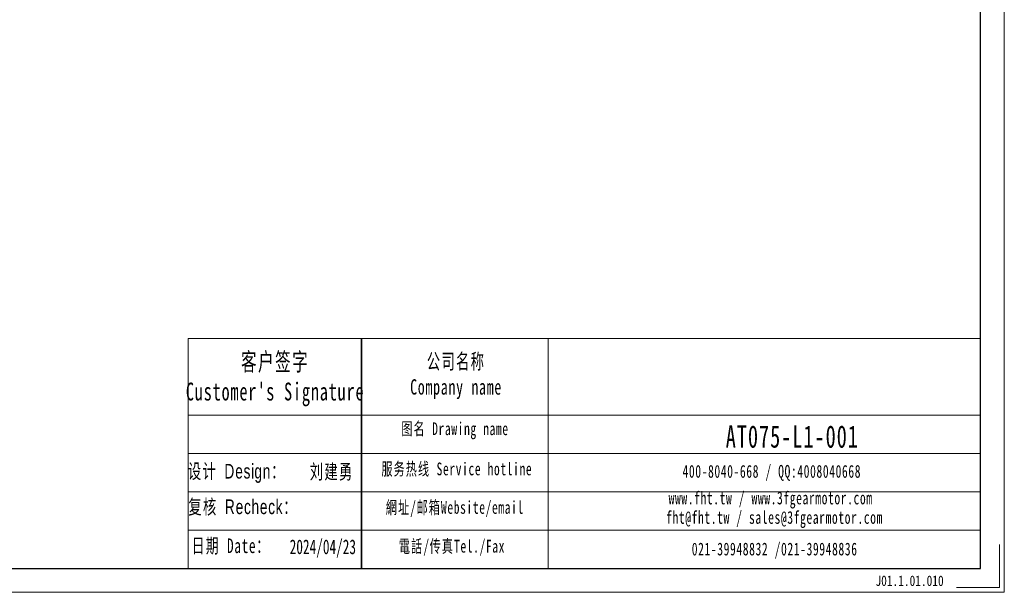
# Model space of a CAD drawing. Header units: millimetres. Extents: x -8 to 476, y 33 to 373.
# Tile 3 of 5: x 240 to 476, y 33 to 170. Entities that reach past the tile are written whole.
import ezdxf

# ---------------------------------------------------------------- set-up
doc = ezdxf.new("R2010")
doc.units = ezdxf.units.MM
doc.layers.get('0').update_dxf_attribs({"lineweight": 35})
doc.layers.add('6文字层', color=3, linetype='Continuous')
for name, color, linetype, lineweight in [('7标注层', 4, 'Continuous', 18), ('SLD-0', 7, 'Continuous', 18), ('图框_外框线', 7, 'Continuous', 18)]:
    doc.layers.add(name, color=color, linetype=linetype, lineweight=lineweight)
doc.styles.add('标准', font='txt', dxfattribs={"width": 0.667})
doc.styles.add('样式 1', font='txt', dxfattribs={"width": 0.8})

msp = doc.modelspace()

# ---------------------------------------------------------------- linework, layer by layer
msp.add_line((321.9337, 93.3203), (321.9337, 38.3113))
at = {"layer": '7标注层', "color": 0}
msp.add_line((280.438, 93.3203), (280.438, 38.3207), dxfattribs=at)
at = {"layer": '图框_外框线'}
for p, q in [((280.438, 93.3203), (321.9337, 93.3203)), ((321.9337, 93.3203), (321.9337, 38.3207)), ((321.9337, 93.3203), (470.0853, 93.3203)), ((366.6425, 93.3203), (366.6425, 38.3207)), ((280.438, 74.9669), (321.9337, 74.9669)), ((321.9337, 74.9669), (470.0853, 74.9669)), ((280.438, 65.7902), (470.0853, 65.7902)), ((280.438, 56.6135), (470.0853, 56.6135)), ((280.438, 47.4368), (470.0853, 47.4368))]:
    msp.add_line(p, q, dxfattribs=at)
at = {"layer": '图框_外框线', "color": 3}
msp.add_lwpolyline([(-5.4302, 32.5916), (475.8144, 32.5916), (475.8144, 372.9003), (-5.4302, 372.9003)], close=True, dxfattribs=at)
at = {"layer": '图框_外框线', "color": 3, "lineweight": 25}
msp.add_lwpolyline([(23.2153, 38.3207), (470.0853, 38.3207), (470.0853, 367.1712), (23.2153, 367.1712)], close=True, dxfattribs=at)
at = {"layer": '图框_外框线', "color": 3}
msp.add_lwpolyline([(474.6686, 44.0498), (474.6686, 33.7374), (464.3562, 33.7374)], dxfattribs=at)

# ---------------------------------------------------------------- texts
at = {"layer": '6文字层', "insert": (444.9732, 36.6112), "char_height": 2.5, "width": 43.304423, "attachment_point": 1, "style": '样式 1'}
msp.add_mtext('J01.1.01.010', dxfattribs=at)
at = {"layer": 'SLD-0', "color": 1, "attachment_point": 2, "style": '标准'}
for s, insert, char_height, width in [("\\T1.1;客户签字\\PCustomer's Signature", (301.2574, 89.9248), 4.282461, 53.274259), ('\\T1.1;公司名称\\PCompany name', (344.5717, 89.6975), 3.670681, 47.523859), ('\\T1.1;图名 Drawing name', (344.3208, 73.2753), 3.058901, 39.119318), ('{\\H1.44993x;\\T1.10000;AT075-L1-001}', (425.069, 72.5367), 3.670681, 31.165526), ('{\\fSimSun|b0|i0|c134|p2;\\T1.1;设计 \\fArial|b0|i0|c0|p34;Design\\fSimSun|b0|i0|c134|p2;：}', (292.0809, 63.3224), 3.5, 31.971711), ('{\\fSimSun|b0|i0|c134|p2;\\T1.1;刘建勇}', (314.7984, 63.2042), 3.5, 31.971711), ('\\T1.1;服务热线 Service hotline', (344.7546, 63.6566), 3.058901, 43.582678), ('\\T1.1;400-8040-668 / QQ:4008040668', (420.1576, 63.0721), 3.058901, 89.061151), ('\\T1.1;www.fht.tw / www.3fgearmotor.com ', (419.8756, 56.7009), 3.058901, 89.161409), ('{\\fSimSun|b0|i0|c134|p2;\\T1.1;复核 \\fArial|b0|i0|c0|p34;Recheck\\fSimSun|b0|i0|c134|p2;：}', (293.5879, 54.8091), 3.5, 31.971711), ('\\T1.1;網址/邮箱Website/email', (344.2783, 54.4406), 3.058901, 45.365466), ('{\\T1.10000;fht@fht.tw / sales@3fgearmotor.com }', (420.8078, 52.043), 3.058901, 89.161409), ('{\\T1.1;日期 Date：}', (290.6931, 45.4863), 3.5, 31.971711), ('2024/04/23', (312.6809, 45.2326), 3.5, 31.971711), ('\\T1.1;電話/传真Tel./Fax', (343.5929, 45.1528), 3.058901, 45.911079), ('\\T1.1;021-39948832 /021-39948836 ', (420.8398, 44.484), 3.058901, 68.081481)]:
    msp.add_mtext(s, dxfattribs=dict(at, insert=insert, char_height=char_height, width=width))

doc.saveas('drawing.dxf')
